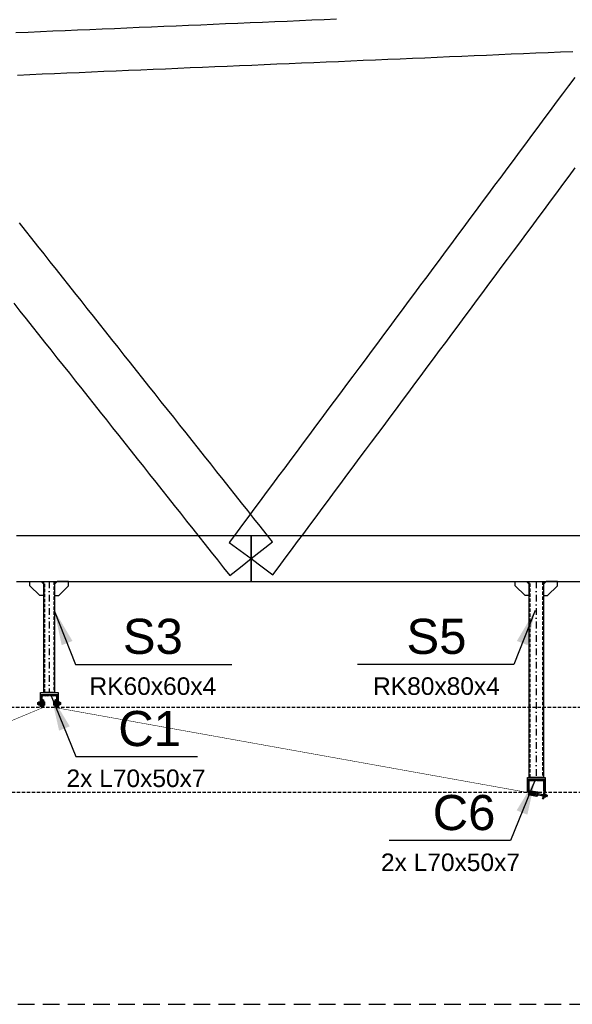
# Model space of a CAD drawing. Header units: millimetres. Extents: x -34919 to 306996, y -293018 to -145733.
# Tile 53 of 256: x 3088 to 6237, y -183325 to -177717. Entities that reach past the tile are written whole.
import ezdxf

# ---------------------------------------------------------------- set-up
doc = ezdxf.new("R2010")
doc.units = ezdxf.units.MM
doc.header["$LTSCALE"] = 3
for name, pattern in [('DASHDOT', [25.4, 12.7, -6.35, 0, -6.35]), ('DASHED2', [9.525, 6.35, -3.175]), ('HIDDEN', [9.525, 6.35, -3.175])]:
    doc.linetypes.add(name, pattern=pattern)
doc.layers.add('-KONTURY', color=7, linetype='Continuous', lineweight=18)
doc.layers.add('SIATKA', color=5, linetype='Continuous', lineweight=18)
for name, color, linetype in [('ARF2000E0_BEARING_ROOF_KANTAVAT_KATTO', 7, 'Continuous'), ('blaszki', 6, 'Continuous'), ('poziome 1', 7, 'Continuous'), ('slupki', 7, 'Continuous'), ('stezenia', 4, 'Continuous'), ('STĘŻENIA_OPIS', 4, 'Continuous')]:
    doc.layers.add(name, color=color, linetype=linetype)
doc.styles.get("Standard").update_dxf_attribs({"font": 'arial.ttf', "height": 25})
doc.dimstyles.new('STANDARD-100', dxfattribs={"dimscale": 100, "dimtxt": 2, "dimasz": 2, "dimexe": 0, "dimexo": 0, "dimgap": 0.6, "dimtad": 1, "dimdec": 0, "dimzin": 12, "dimdsep": 46, "dimtxsty": 'Standard', "dimcen": 1, "dimclrd": 256, "dimclre": 256, "dimclrt": 2, "dimadec": 0, "dimazin": 0, "dimtfac": 1, "dimtdec": 0, "dimtmove": 0, "dimatfit": 3, "dimfxl": 0, "dimtolj": 1, "dimtzin": 0, "dimarcsym": 0})

# ---------------------------------------------------------------- blocks, each defined once
blk = doc.blocks.new('A$C65393CC2')
at = {"layer": 'slupki'}
h = blk.add_hatch(dxfattribs=at)
h.set_pattern_fill('ANSI32', angle=360)
h.set_pattern_definition([(45, (-80114.047, -2356.9), (-6.7351921, 6.7351921), []), (45, (-80109.5565, -2356.9), (-6.7351921, 6.7351921), [])])
h.paths.add_polyline_path([(-15.1, -38.7), (-7.3, -40.2), (-3.7, -20.5), (-11.6, -19.1)])
h.paths.add_polyline_path([(0, 0), (-7.9, 1.4), (-11.6, -19.1), (-3.7, -20.5)])
at = {"layer": 'SIATKA', "color": 3}
for p, q in [((-15.1, -38.7, 0), (-7.9, 1.4)), ((0, 0), (-7.9, 1.4)), ((0, 0), (-7.3, -40.2, 0)), ((8.1, -22.6, 0), (-23.4, -16.9, 0)), ((-7.3, -40.2, 0), (-15.1, -38.7, 0))]:
    blk.add_line(p, q, dxfattribs=at)

msp = doc.modelspace()

# ---------------------------------------------------------------- hatches: boundary and pattern name
at = {"layer": '-KONTURY'}
h = msp.add_hatch(dxfattribs=at)
h.set_pattern_fill('ANSI31', color=256, scale=0.5, style=0)
h.set_pattern_definition([(45, (-39425.7643, -68535.3467), (-1.122532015, 1.122532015), [])])
h.paths.add_polyline_path([(3217.625, -181607.736), (3216.425, -181607.736), (3213.625, -181604.936), (3213.625, -181591.236), (3217.625, -181591.236)])
h.paths.add_polyline_path([(3217.625, -181631.236), (3213.625, -181631.236), (3213.625, -181617.536), (3216.425, -181614.736), (3217.625, -181614.736)])
h = msp.add_hatch(dxfattribs=at)
h.set_pattern_fill('ANSI31', color=256, scale=0.5, angle=90, style=0)
h.set_pattern_definition([(135, (-39475.0753, -68533.3467), (-1.122532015, -1.122532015), [])])
h.paths.add_polyline_path([(3221.625, -181607.736), (3221.625, -181591.236), (3225.625, -181591.236), (3225.625, -181607.736)])
h.paths.add_polyline_path([(3221.625, -181631.236), (3221.625, -181614.736), (3225.625, -181614.736), (3225.625, -181617.236), (3225.625, -181631.236)])
h = msp.add_hatch(dxfattribs=at)
h.set_pattern_fill('ANSI31', color=256, scale=0.5, style=0)
h.set_pattern_definition([(45, (88746.425, -159834.592), (-1.122532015, 1.122532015), [])])
h.paths.add_polyline_path([(3291.625, -181607.736), (3291.625, -181591.236), (3287.625, -181591.236), (3287.625, -181607.736)])
h.paths.add_polyline_path([(3291.625, -181631.236), (3291.625, -181614.736), (3287.625, -181614.736), (3287.625, -181617.236), (3287.625, -181631.236)])
h = msp.add_hatch(dxfattribs=at)
h.set_pattern_fill('ANSI31', color=256, scale=0.5, angle=-90, style=0)
h.set_pattern_definition([(315, (88744.425, -159883.903), (1.122532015, 1.122532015), [])])
h.paths.add_polyline_path([(3295.625, -181607.736), (3296.825, -181607.736), (3299.625, -181604.936), (3299.625, -181591.236), (3295.625, -181591.236)])
h.paths.add_polyline_path([(3295.625, -181631.236), (3299.625, -181631.236), (3299.625, -181617.536), (3296.825, -181614.736), (3295.625, -181614.736)])
h = msp.add_hatch(dxfattribs=at)
h.set_pattern_fill('ANSI31', color=256, scale=0.5, angle=-10.262227, style=0)
h.set_pattern_definition([(34.7377725, (-148.3285, -94168.0651), (-0.904591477, 1.304557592), [])])
h.paths.add_polyline_path([(6004.976, -182120.093), (6005.189, -182118.912), (6002.933, -182115.658), (5989.452, -182113.217), (5988.74, -182117.153)])
h.paths.add_polyline_path([(6028.1, -182124.28), (6028.812, -182120.344), (6015.331, -182117.903), (6012.077, -182120.159), (6011.864, -182121.34)])
at = {"layer": 'slupki'}
h = msp.add_hatch(dxfattribs=at)
h.set_pattern_fill('ANSI32')
h.set_pattern_definition([(45, (-48103.139, -186107.377), (-6.7351921, 6.7351921), []), (45, (-48098.649, -186107.377), (-6.7351921, 6.7351921), [])])
h.paths.add_polyline_path([(3206.625, -181561.236), (3256.625, -181561.236), (3256.625, -181563.148, -0.41421356), (3251.536, -181568.236), (3213.625, -181568.236), (3213.625, -181626.148, -0.41421356), (3208.536, -181631.236), (3206.625, -181631.236)])
h.paths.add_polyline_path([(3256.625, -181563.148), (3256.625, -181561.236), (3306.625, -181561.236), (3306.625, -181631.236), (3304.714, -181631.236, -0.41421356), (3299.625, -181626.148), (3299.625, -181568.236), (3261.714, -181568.236, -0.41421356)])
h = msp.add_hatch(dxfattribs=at)
h.set_pattern_fill('ANSI32', angle=360)
h.set_pattern_definition([(45, (-45328.135, -186590.998), (-6.7351921, 6.7351921), []), (45, (-45323.645, -186590.998), (-6.7351921, 6.7351921), [])])
h.paths.add_polyline_path([(5981.629, -182044.858), (6031.629, -182044.858), (6031.629, -182046.769, -0.41421356), (6026.541, -182051.858), (5988.629, -182051.858), (5988.629, -182109.769, -0.41421356), (5983.541, -182114.858), (5981.629, -182114.858)])
h.paths.add_polyline_path([(6031.629, -182046.769), (6031.629, -182044.858), (6081.629, -182044.858), (6081.629, -182114.858), (6079.718, -182114.858, -0.41421356), (6074.629, -182109.769), (6074.629, -182051.858), (6036.718, -182051.858, -0.41421356)])

# ---------------------------------------------------------------- linework, layer by layer
at = {"layer": '-KONTURY'}
for p, q in [((3216.425, -181607.736, 0), (3216.425, -181614.736, 0)), ((3225.625, -181607.736, 0), (3221.625, -181607.736, 0)), ((3225.625, -181614.736, 0), (3221.625, -181614.736, 0)), ((3287.625, -181607.736, 0), (3291.625, -181607.736, 0)), ((3287.625, -181614.736, 0), (3291.625, -181614.736, 0)), ((3296.825, -181607.736, 0), (3296.825, -181614.736, 0)), ((5988.012, -182125.152, 0), (5987.441, -182124.328, 0)), ((5990.221, -182125.552, 0), (5987.841, -182122.119, 0)), ((5989.452, -182113.217, 0), (5988.74, -182117.153, 0)), ((5988.74, -182117.153, 0), (6028.1, -182124.28, 0)), ((5992.43, -182125.952, 0), (5989.207, -182121.303, 0)), ((6028.812, -182120.344, 0), (5989.452, -182113.217, 0)), ((5994.639, -182126.352, 0), (5991.416, -182121.703, 0)), ((5996.848, -182126.752, 0), (5993.625, -182122.103, 0)), ((5999.057, -182127.152, 0), (5995.834, -182122.503, 0)), ((6001.267, -182127.551, 0), (5998.043, -182122.903, 0)), ((6003.476, -182127.951, 0), (6000.252, -182123.303, 0)), ((6003.937, -182125.83, 0), (6002.462, -182123.703, 0)), ((6003.55, -182127.965, 0), (6004.263, -182124.029, 0)), ((6005.189, -182118.912, 0), (6012.077, -182120.159, 0)), ((6010.438, -182129.212, 0), (6011.151, -182125.276, 0)), ((6012.312, -182129.551, 0), (6010.778, -182127.338, 0)), ((6014.522, -182129.951, 0), (6011.298, -182125.303, 0)), ((6016.731, -182130.351, 0), (6013.507, -182125.703, 0)), ((6018.94, -182130.751, 0), (6015.716, -182126.103, 0)), ((6021.149, -182131.151, 0), (6017.926, -182126.503, 0)), ((6023.358, -182131.551, 0), (6020.135, -182126.903, 0)), ((6025.567, -182131.951, 0), (6022.344, -182127.302, 0)), ((6026.874, -182131.05, 0), (6024.553, -182127.702, 0)), ((6027.274, -182128.84, 0), (6026.762, -182128.102, 0)), ((6028.1, -182124.28, 0), (6028.812, -182120.344, 0))]:
    msp.add_line(p, q, dxfattribs=at)
at = {"layer": '-KONTURY', "linetype": 'HIDDEN', "const_width": 3, "elevation": 0}
for points in [[(3219.625, -181635.011), (3219.625, -181585.011)], [(3293.625, -181585.011), (3293.625, -181635.011)], [(3219.625, -181635.011), (2071.108, -182114.079)], [(3293.625, -181635.011), (6027.743, -182126.248)]]:
    msp.add_lwpolyline(points, dxfattribs=at)
at = {"layer": '-KONTURY', "extrusion": (0, 1, 0)}
for points, elevation in [([(-3232.125, 0), (-3190.525, 0)], -181611.236), ([(-3221.125, 0), (-3190.625, 0)], -181607.157), ([(-3221.125, 0), (-3190.625, 0)], -181615.316), ([(-3221.125, 0), (-3191.545, 0)], -181606.236), ([(-3221.125, 0), (-3191.545, 0)], -181616.236), ([(-3204.725, 0), (-3196.125, 0)], -181611.236), ([(-3203.505, 0), (-3197.345, 0)], -181601.996), ([(-3203.505, 0), (-3197.345, 0)], -181606.616), ([(-3203.505, 0), (-3197.345, 0)], -181615.856), ([(-3203.505, 0), (-3197.345, 0)], -181620.476), ([(-3206.725, 0), (-3204.525, 0)], -181611.236), ([(-3206.625, 0), (-3204.625, 0)], -181601.236), ([(-3204.625, 0), (-3206.625, 0)], -181621.236), ([(-3225.625, 0), (-3222.045, 0)], -181606.642), ([(-3225.625, 0), (-3222.045, 0)], -181615.831), ([(-3226.225, 0), (-3225.625, 0)], -181603.536), ([(-3226.225, 0), (-3225.625, 0)], -181618.936), ([(-3231.264, 0), (-3226.225, 0)], -181601.419), ([(-3231.264, 0), (-3226.225, 0)], -181606.326), ([(-3231.264, 0), (-3226.225, 0)], -181616.146), ([(-3231.264, 0), (-3226.225, 0)], -181621.054), ([(-3281.125, 0), (-3322.725, 0)], -181611.236), ([(-3281.986, 0), (-3287.025, 0)], -181601.419), ([(-3281.986, 0), (-3287.025, 0)], -181606.326), ([(-3281.986, 0), (-3287.025, 0)], -181616.146), ([(-3281.986, 0), (-3287.025, 0)], -181621.054), ([(-3287.025, 0), (-3287.625, 0)], -181603.536), ([(-3287.025, 0), (-3287.625, 0)], -181618.936), ([(-3287.625, 0), (-3291.205, 0)], -181606.642), ([(-3287.625, 0), (-3291.205, 0)], -181615.831), ([(-3292.125, 0), (-3321.705, 0)], -181606.236), ([(-3292.125, 0), (-3322.625, 0)], -181607.157), ([(-3292.125, 0), (-3322.625, 0)], -181615.316), ([(-3292.125, 0), (-3321.705, 0)], -181616.236), ([(-3306.525, 0), (-3308.725, 0)], -181611.236), ([(-3306.625, 0), (-3308.625, 0)], -181601.236), ([(-3308.625, 0), (-3306.625, 0)], -181621.236), ([(-3308.525, 0), (-3317.125, 0)], -181611.236), ([(-3309.745, 0), (-3315.905, 0)], -181601.996), ([(-3309.745, 0), (-3315.905, 0)], -181606.616), ([(-3309.745, 0), (-3315.905, 0)], -181615.856), ([(-3309.745, 0), (-3315.905, 0)], -181620.476)]:
    msp.add_lwpolyline(points, dxfattribs=dict(at, elevation=elevation))
at = {"layer": '-KONTURY', "extrusion": (0.707107, -0.707107, 0)}
for points, elevation in [([(-126159.539, 0), (-126158.238, 0)], 130671.765), ([(-126073.272, 0), (-126071.971, 0)], 130770.872)]:
    msp.add_lwpolyline(points, dxfattribs=dict(at, elevation=elevation))
at = {"layer": '-KONTURY', "extrusion": (1, 0, 0)}
for points, elevation in [([(-181607.157, 0), (-181615.316, 0)], 3190.625), ([(-181606.236, 0), (-181616.236, 0)], 3191.545), ([(-181618.536, 0), (-181603.936, 0)], 3196.225), ([(-181601.236, 0), (-181621.236, 0)], 3204.625), ([(-181618.536, 0), (-181603.936, 0)], 3204.625), ([(-181621.236, 0), (-181601.236, 0)], 3206.625), ([(-181606.236, 0), (-181616.236, 0)], 3221.125), ([(-181606.642, 0), (-181603.536, 0)], 3225.625), ([(-181615.831, 0), (-181606.642, 0)], 3225.625), ([(-181618.936, 0), (-181615.831, 0)], 3225.625), ([(-181601.419, 0), (-181603.536, 0)], 3226.225), ([(-181603.536, 0), (-181618.936, 0)], 3226.225), ([(-181618.936, 0), (-181621.054, 0)], 3226.225), ([(-181619.736, 0), (-181602.736, 0)], 3232.025), ([(-181619.736, 0), (-181602.736, 0)], 3281.225), ([(-181601.419, 0), (-181603.536, 0)], 3287.025), ([(-181603.536, 0), (-181618.936, 0)], 3287.025), ([(-181618.936, 0), (-181621.054, 0)], 3287.025), ([(-181606.642, 0), (-181603.536, 0)], 3287.625), ([(-181615.831, 0), (-181606.642, 0)], 3287.625), ([(-181618.936, 0), (-181615.831, 0)], 3287.625), ([(-181606.236, 0), (-181616.236, 0)], 3292.125), ([(-181621.236, 0), (-181601.236, 0)], 3306.625), ([(-181601.236, 0), (-181621.236, 0)], 3308.625), ([(-181618.536, 0), (-181603.936, 0)], 3308.625), ([(-181618.536, 0), (-181603.936, 0)], 3317.025), ([(-181606.236, 0), (-181616.236, 0)], 3321.705), ([(-181607.157, 0), (-181615.316, 0)], 3322.625)]:
    msp.add_lwpolyline(points, dxfattribs=dict(at, elevation=elevation))
at = {"layer": '-KONTURY', "extrusion": (-0.707107, -0.707107, 0)}
for points, elevation in [([(130678.836, 0), (130677.534, 0)], 126165.309), ([(130765.103, 0), (130763.801, 0)], 126066.201)]:
    msp.add_lwpolyline(points, dxfattribs=dict(at, elevation=elevation))
at = {"layer": '-KONTURY', "extrusion": (0.866025, -0.5, 0)}
for points, elevation in [([(-155673.27, 0), (-155675.51, 0)], 93569.98), ([(-155686.194, 0), (-155683.954, 0)], 93584.555), ([(-155672.814, 0), (-155671.293, 0)], 93608.884), ([(-155630.449, 0), (-155631.971, 0)], 93642.992), ([(-155617.07, 0), (-155619.31, 0)], 93667.322), ([(-155629.994, 0), (-155627.754, 0)], 93681.896)]:
    msp.add_lwpolyline(points, dxfattribs=dict(at, elevation=elevation))
at = {"layer": '-KONTURY', "extrusion": (0.866025, 0.5, 0)}
for points, elevation in [([(-158886.619, 0), (-158884.379, 0)], -88041.256), ([(-158873.695, 0), (-158875.935, 0)], -88026.682), ([(-158887.074, 0), (-158888.596, 0)], -88002.352), ([(-158929.439, 0), (-158927.918, 0)], -87968.244), ([(-158942.819, 0), (-158940.579, 0)], -87943.915), ([(-158929.895, 0), (-158932.135, 0)], -87929.34)]:
    msp.add_lwpolyline(points, dxfattribs=dict(at, elevation=elevation))
at = {"layer": '-KONTURY', "elevation": 0}
for points in [[(3217.625, -181591.236), (3217.625, -181631.236), (3213.625, -181631.236), (3213.625, -181591.236)], [(3217.625, -181591.236), (3217.625, -181631.236), (3213.625, -181631.236), (3213.625, -181591.236)], [(3225.625, -181591.236), (3225.625, -181631.236), (3221.625, -181631.236), (3221.625, -181591.236)], [(3287.625, -181591.236), (3287.625, -181631.236), (3291.625, -181631.236), (3291.625, -181591.236)], [(3295.625, -181591.236), (3295.625, -181631.236), (3299.625, -181631.236), (3299.625, -181591.236)], [(3295.625, -181591.236), (3295.625, -181631.236), (3299.625, -181631.236), (3299.625, -181591.236)], [(5987.314, -182125.025), (6026.674, -182132.152), (6027.387, -182128.216), (5988.027, -182121.089)], [(5988.74, -182117.153), (6028.1, -182124.28), (6028.812, -182120.344), (5989.452, -182113.217)]]:
    msp.add_lwpolyline(points, close=True, dxfattribs=at)
for points in [[(3213.625, -181604.936), (3216.425, -181607.736), (3217.625, -181607.736)], [(3213.625, -181617.536), (3216.425, -181614.736), (3217.625, -181614.736)], [(3221.125, -181606.236), (3222.045, -181606.642)], [(3221.125, -181616.236), (3222.045, -181615.831)], [(3292.125, -181606.236), (3291.205, -181606.642)], [(3292.125, -181616.236), (3291.205, -181615.831)], [(3299.625, -181604.936), (3296.825, -181607.736), (3295.625, -181607.736)], [(3299.625, -181617.536), (3296.825, -181614.736), (3295.625, -181614.736)], [(6002.933, -182115.658), (6005.189, -182118.912), (6004.976, -182120.093)], [(6015.331, -182117.903), (6012.077, -182120.159), (6011.864, -182121.34)], [(6032.308, -182118.437), (6029.279, -182135.165)], [(6030.695, -182126.783), (6094.76, -182138.382)], [(6038.015, -182119.47), (6032.308, -182118.437)], [(6035.129, -182135.411), (6034.987, -182136.198)], [(6035.719, -182135.518), (6036.273, -182132.461)], [(6038.015, -182119.47), (6037.873, -182120.257)], [(6042.41, -182123.823), (6040.629, -182133.663)], [(6040.629, -182133.663), (6092.866, -182143.12)], [(6042.246, -182124.728), (6041.432, -182124.058)], [(6042.41, -182123.823), (6094.647, -182133.28)], [(6076.72, -182142.534), (6079.321, -182128.168)], [(6077.477, -182144.643), (6076.72, -182142.534)], [(6083.538, -182145.74), (6077.477, -182144.643)], [(6086.385, -182136.865), (6077.922, -182135.333)], [(6084.361, -182141.194), (6078.3, -182140.097)], [(6086.007, -182132.102), (6079.946, -182131.005)], [(6086.83, -182127.556), (6087.587, -182129.664)], [(6095.389, -182134.349), (6093.935, -182142.379)], [(6095.389, -182134.349), (6094.647, -182133.28)]]:
    msp.add_lwpolyline(points, dxfattribs=at)
at = {"layer": '-KONTURY', "extrusion": (0.487829, -0.872939, 0)}
for points, elevation in [([(-85781.323, 0), (-85780.269, 0)], 160103.403), ([(-85723.325, 0), (-85724.379, 0)], 160145.161)]:
    msp.add_lwpolyline(points, dxfattribs=dict(at, elevation=elevation))
at = {"layer": '-KONTURY', "extrusion": (-0.487829, -0.872939, 0)}
for points, elevation in [([(91408.998, 0), (91410.052, 0)], 156967.812), ([(91466.996, 0), (91465.942, 0)], 156926.053)]:
    msp.add_lwpolyline(points, dxfattribs=dict(at, elevation=elevation))
at = {"layer": '-KONTURY', "elevation": 0}
msp.add_lwpolyline([(6036.727, -182118.729), (5989.987, -182110.266), (5990.699, -182106.33), (6037.439, -182114.793, -0.41421356), (6042.274, -182121.765), (6039.78, -182135.541, -0.41421356), (6032.807, -182140.377), (5986.067, -182131.914), (5986.78, -182127.978), (6033.52, -182136.441, 0.41421356), (6035.844, -182134.829), (6038.338, -182121.053, 0.41421356)], format="xyb", close=True, dxfattribs=at)
at = {"layer": '-KONTURY', "extrusion": (-0.178154, -0.984003, 0)}
for points, elevation in [([(38386.652, 0), (38380.852, 0)], 178147.356), ([(38381.613, 0), (38386.652, 0)], 178138.856), ([(38386.652, 0), (38387.252, 0)], 178146.556), ([(38386.652, 0), (38387.252, 0)], 178131.156), ([(38387.252, 0), (38390.832, 0)], 178134.262), ([(38391.752, 0), (38445.759, 0)], 178142.936), ([(38391.752, 0), (38445.759, 0)], 178134.777), ([(38436.127, 0), (38429.967, 0)], 178129.616)]:
    msp.add_lwpolyline(points, dxfattribs=dict(at, elevation=elevation))
at = {"layer": '-KONTURY', "extrusion": (0.984003, -0.178154, 0)}
for points, elevation in [([(-178131.156, 0), (-178146.556, 0)], 38386.652), ([(-178143.45, 0), (-178134.262, 0)], 38387.252), ([(-178134.262, 0), (-178131.156, 0)], 38387.252), ([(-178146.156, 0), (-178131.556, 0)], 38437.247), ([(-178133.856, 0), (-178143.856, 0)], 38444.839)]:
    msp.add_lwpolyline(points, dxfattribs=dict(at, elevation=elevation))
at = {"layer": '-KONTURY', "extrusion": (0.178154, 0.984003, 0), "elevation": -178143.45}
msp.add_lwpolyline([(-38387.252, 0), (-38390.832, 0)], dxfattribs=at)
at = {"layer": '-KONTURY', "extrusion": (0.324507, -0.945883, 0), "elevation": 174236.587}
msp.add_lwpolyline([(-53389.55, 0), (-53390.605, 0)], dxfattribs=at)
at = {"layer": '-KONTURY', "extrusion": (-0.560171, -0.828377, 0), "elevation": 147491.51}
msp.add_lwpolyline([(107029.971, 0), (107028.965, 0)], dxfattribs=at)
at = {"layer": '-KONTURY', "extrusion": (0.234178, -0.972194, 0), "elevation": 178474.628}
msp.add_lwpolyline([(-36775.056, 0), (-36776.062, 0)], dxfattribs=at)
at = {"layer": '-KONTURY', "extrusion": (0.763095, -0.646287, 0)}
for points, elevation in [([(-135049.789, 0), (-135052.029, 0)], 122346.136), ([(-135062.713, 0), (-135060.473, 0)], 122360.711)]:
    msp.add_lwpolyline(points, dxfattribs=dict(at, elevation=elevation))
at = {"layer": '-KONTURY', "extrusion": (-0.569821, 0.821769, 0), "elevation": -153151.335}
msp.add_lwpolyline([(98782.123, 0), (98780.821, 0)], dxfattribs=at)
at = {"layer": '-KONTURY'}
for centre, radius, start, end in [((3200.714, -181604.306, 0), 4.085, 154.438469, 214.438469), ((3211.894, -181611.236, 0), 15.265, 162.383031, 197.616969), ((3200.714, -181618.166, 0), 4.085, 145.561531, 205.561531), ((3200.136, -181604.306, 0), 4.085, 325.561531, 25.561531), ((3188.956, -181611.236, 0), 15.265, 342.383031, 17.616969), ((3200.136, -181618.166, 0), 4.085, 334.438469, 34.438469), ((3227.687, -181603.873, 0), 4.338, 325.553128, 25.553128), ((3215.798, -181611.236, 0), 16.227, 342.387526, 17.612474), ((3227.687, -181618.6, 0), 4.338, 334.446872, 34.446872), ((6081.203, -182142.97, 0), 4.085, 135.299303, 195.299303), ((6093.439, -182138.143, 0), 15.265, 152.120804, 187.354741), ((6083.672, -182129.332, 0), 4.085, 144.176242, 204.176242), ((6080.635, -182142.867, 0), 4.085, 324.176242, 24.176242), ((6070.868, -182134.056, 0), 15.265, 332.120804, 7.354741), ((6083.104, -182129.229, 0), 4.085, 315.299303, 15.299303)]:
    msp.add_arc(centre, radius, start, end, dxfattribs=at)
at = {"layer": '-KONTURY', "extrusion": (0, 0, -1)}
for centre, radius, start, end in [((-3297.452, -181611.236, 0), 16.227, 342.387526, 17.612474), ((-3285.563, -181603.873, 0), 4.338, 325.553128, 25.553128), ((-3285.563, -181618.6, 0), 4.338, 334.446872, 34.446872), ((-3324.294, -181611.236, 0), 15.265, 342.383031, 17.616969), ((-3313.114, -181604.306, 0), 4.085, 325.561531, 25.561531), ((-3313.114, -181618.166, 0), 4.085, 334.438469, 34.438469), ((-3312.536, -181604.306, 0), 4.085, 154.438469, 214.438469), ((-3301.356, -181611.236, 0), 15.265, 162.383031, 197.616969), ((-3312.536, -181618.166, 0), 4.085, 145.561531, 205.561531)]:
    msp.add_arc(centre, radius, start, end, dxfattribs=at)
at = {"color": 4, "linetype": 'DASHED2'}
for p, q in [((-5676.685, -181631.237, 0), (29443.668, -181631.237, 0)), ((-5671.516, -182115.716, 0), (29441.729, -182115.716, 0))]:
    msp.add_line(p, q, dxfattribs=at)
at = {"layer": 'ARF2000E0_BEARING_ROOF_KANTAVAT_KATTO'}
for points in [[(4893.711, -177714.05), (4823.398, -177717.042), (4753.086, -177720.034), (4682.773, -177723.026), (4612.461, -177726.018), (4542.148, -177729.011), (4471.836, -177732.003), (4401.523, -177734.995), (4331.211, -177737.987), (4260.898, -177740.979), (4190.586, -177743.972), (4120.273, -177746.964), (4049.961, -177749.956), (3979.648, -177752.948), (3909.336, -177755.94), (3839.023, -177758.932), (3768.711, -177761.925), (3698.398, -177764.917), (3628.086, -177767.909), (3557.773, -177770.901), (3487.461, -177773.893), (3417.148, -177776.886), (3346.836, -177779.878), (3276.523, -177782.87), (3206.211, -177785.862), (3135.898, -177788.854), (3065.586, -177791.847)], [(3075.79, -178031.63), (3146.102, -178028.637), (3216.415, -178025.645), (3286.727, -178022.653), (3357.04, -178019.661), (3427.352, -178016.669), (3497.665, -178013.676), (3567.977, -178010.684), (3638.29, -178007.692), (3708.602, -178004.7), (3778.915, -178001.708), (3849.227, -177998.715), (3919.54, -177995.723), (3989.852, -177992.731), (4060.165, -177989.739), (4130.477, -177986.747), (4200.79, -177983.755), (4271.102, -177980.762), (4341.415, -177977.77), (4411.727, -177974.778), (4482.04, -177971.786), (4552.352, -177968.794), (4622.665, -177965.801), (4692.977, -177962.809), (4763.29, -177959.817), (4833.602, -177956.825), (4903.915, -177953.833), (4974.227, -177950.84), (5044.54, -177947.848), (5114.852, -177944.856), (5185.165, -177941.864), (5255.477, -177938.872), (5325.79, -177935.88), (5396.102, -177932.887), (5466.415, -177929.895), (5536.727, -177926.903), (5607.04, -177923.911), (5677.352, -177920.919), (5747.665, -177917.926), (5817.977, -177914.934), (5888.29, -177911.942), (5958.602, -177908.95), (6028.915, -177905.958), (6099.227, -177902.965), (6169.54, -177899.973), (6239.852, -177896.981)], [(6250.975, -178045.059), (6215.819, -178092.358), (6180.663, -178139.656), (6145.507, -178186.955), (6110.35, -178234.253), (6075.194, -178281.552), (6040.038, -178328.85), (6004.882, -178376.148), (5969.725, -178423.447), (5934.569, -178470.745), (5899.413, -178518.044), (5864.257, -178565.342), (5829.1, -178612.641), (5793.944, -178659.939), (5758.788, -178707.238), (5723.632, -178754.536), (5688.475, -178801.834), (5653.319, -178849.133), (5618.163, -178896.431), (5583.007, -178943.73), (5547.85, -178991.028), (5512.694, -179038.327), (5477.538, -179085.625), (5442.382, -179132.923), (5407.225, -179180.222), (5372.069, -179227.52), (5336.913, -179274.819), (5301.757, -179322.117), (5266.6, -179369.416), (5231.444, -179416.714), (5196.288, -179464.013), (5161.132, -179511.311), (5125.975, -179558.609), (5090.819, -179605.908), (5055.663, -179653.206), (5020.507, -179700.505), (4985.35, -179747.803), (4950.194, -179795.102), (4915.038, -179842.4), (4879.882, -179889.698), (4844.725, -179936.997), (4809.569, -179984.295), (4774.413, -180031.594), (4739.257, -180078.892), (4704.1, -180126.191), (4668.944, -180173.489), (4633.788, -180220.788), (4598.632, -180268.086), (4563.475, -180315.384), (4528.319, -180362.683), (4493.163, -180409.981), (4458.007, -180457.28), (4422.85, -180504.578), (4387.694, -180551.877), (4352.538, -180599.175), (4317.382, -180646.473), (4282.225, -180693.772), (4344.425, -180740.004), (4406.625, -180786.236), (4468.825, -180832.469), (4531.025, -180878.701), (4566.181, -180831.403), (4601.337, -180784.104), (4636.494, -180736.806), (4671.65, -180689.507), (4706.806, -180642.209), (4741.962, -180594.91), (4777.119, -180547.612), (4812.275, -180500.314), (4847.431, -180453.015), (4882.587, -180405.717), (4917.744, -180358.418), (4952.9, -180311.12), (4988.056, -180263.821), (5023.212, -180216.523), (5058.369, -180169.224), (5093.525, -180121.926), (5128.681, -180074.628), (5163.837, -180027.329), (5198.994, -179980.031), (5234.15, -179932.732), (5269.306, -179885.434), (5304.462, -179838.135), (5339.619, -179790.837), (5374.775, -179743.539), (5409.931, -179696.24), (5445.087, -179648.942), (5480.244, -179601.643), (5515.4, -179554.345), (5550.556, -179507.046), (5585.712, -179459.748), (5620.869, -179412.449), (5656.025, -179365.151), (5691.181, -179317.853), (5726.337, -179270.554), (5761.494, -179223.256), (5796.65, -179175.957), (5831.806, -179128.659), (5866.962, -179081.36), (5902.119, -179034.062), (5937.275, -178986.764), (5972.431, -178939.465), (6007.587, -178892.167), (6042.744, -178844.868), (6077.9, -178797.57), (6113.056, -178750.271), (6148.212, -178702.973), (6183.369, -178655.674), (6218.525, -178608.376), (6253.681, -178561.078)], [(4285.205, -180882.581), (4345.915, -180834.409), (4406.625, -180786.236), (4467.335, -180738.064), (4528.045, -180689.892), (4492.889, -180645.586), (4457.732, -180601.28), (4422.576, -180556.973), (4387.42, -180512.667), (4352.264, -180468.361), (4317.107, -180424.055), (4281.951, -180379.748), (4246.795, -180335.442), (4211.639, -180291.136), (4176.482, -180246.83), (4141.326, -180202.523), (4106.17, -180158.217), (4071.014, -180113.911), (4035.857, -180069.605), (4000.701, -180025.298), (3965.545, -179980.992), (3930.389, -179936.686), (3895.232, -179892.38), (3860.076, -179848.073), (3824.92, -179803.767), (3789.764, -179759.461), (3754.607, -179715.155), (3719.451, -179670.848), (3684.295, -179626.542), (3649.139, -179582.236), (3613.982, -179537.93), (3578.826, -179493.623), (3543.67, -179449.317), (3508.514, -179405.011), (3473.357, -179360.705), (3438.201, -179316.398), (3403.045, -179272.092), (3367.889, -179227.786), (3332.732, -179183.48), (3297.576, -179139.173), (3262.42, -179094.867), (3227.264, -179050.561), (3192.107, -179006.255), (3156.951, -178961.948), (3121.795, -178917.642), (3086.639, -178873.336)], [(3054.737, -179331.862), (3089.893, -179376.168), (3125.049, -179420.475), (3160.205, -179464.781), (3195.362, -179509.087), (3230.518, -179553.393), (3265.674, -179597.7), (3300.83, -179642.006), (3335.987, -179686.312), (3371.143, -179730.618), (3406.299, -179774.925), (3441.455, -179819.231), (3476.612, -179863.537), (3511.768, -179907.843), (3546.924, -179952.15), (3582.08, -179996.456), (3617.237, -180040.762), (3652.393, -180085.068), (3687.549, -180129.375), (3722.705, -180173.681), (3757.862, -180217.987), (3793.018, -180262.293), (3828.174, -180306.6), (3863.33, -180350.906), (3898.487, -180395.212), (3933.643, -180439.518), (3968.799, -180483.825), (4003.955, -180528.131), (4039.112, -180572.437), (4074.268, -180616.743), (4109.424, -180661.05), (4144.58, -180705.356), (4179.737, -180749.662), (4214.893, -180793.968), (4250.049, -180838.275), (4285.205, -180882.581)], [(4406.625, -180916.236), (4406.625, -180851.236), (4406.625, -180786.236), (4406.625, -180721.236), (4406.625, -180656.236), (4336.313, -180656.236), (4266, -180656.236), (4195.688, -180656.236), (4125.375, -180656.236), (4055.063, -180656.236), (3984.75, -180656.236), (3914.438, -180656.236), (3844.125, -180656.236), (3773.813, -180656.236), (3703.5, -180656.236), (3633.188, -180656.236), (3562.875, -180656.236), (3492.563, -180656.236), (3422.25, -180656.236), (3351.938, -180656.236), (3281.625, -180656.236), (3211.313, -180656.236), (3141, -180656.236), (3070.688, -180656.236)], [(6305.063, -180656.236), (6234.75, -180656.236), (6164.438, -180656.236), (6094.125, -180656.236), (6023.813, -180656.236), (5953.5, -180656.236), (5883.188, -180656.236), (5812.875, -180656.236), (5742.563, -180656.236), (5672.25, -180656.236), (5601.938, -180656.236), (5531.625, -180656.236), (5461.313, -180656.236), (5391, -180656.236), (5320.688, -180656.236), (5250.375, -180656.236), (5180.063, -180656.236), (5109.75, -180656.236), (5039.438, -180656.236), (4969.125, -180656.236), (4898.813, -180656.236), (4828.5, -180656.236), (4758.188, -180656.236), (4687.875, -180656.236), (4617.563, -180656.236), (4547.25, -180656.236), (4476.938, -180656.236), (4406.625, -180656.236), (4406.625, -180721.236), (4406.625, -180786.236), (4406.625, -180851.236), (4406.625, -180916.236), (4476.938, -180916.236), (4547.25, -180916.236), (4617.563, -180916.236), (4687.875, -180916.236), (4758.188, -180916.236), (4828.5, -180916.236), (4898.813, -180916.236), (4969.125, -180916.236), (5039.438, -180916.236), (5109.75, -180916.236), (5180.063, -180916.236), (5250.375, -180916.236), (5320.688, -180916.236), (5391, -180916.236), (5461.313, -180916.236), (5531.625, -180916.236), (5601.938, -180916.236), (5672.25, -180916.236), (5742.563, -180916.236), (5812.875, -180916.236), (5883.188, -180916.236), (5953.5, -180916.236), (6023.813, -180916.236), (6094.125, -180916.236), (6164.438, -180916.236), (6234.75, -180916.236), (6305.063, -180916.236)], [(3070.688, -180916.236), (3141, -180916.236), (3211.313, -180916.236), (3281.625, -180916.236), (3351.938, -180916.236), (3422.25, -180916.236), (3492.563, -180916.236), (3562.875, -180916.236), (3633.188, -180916.236), (3703.5, -180916.236), (3773.813, -180916.236), (3844.125, -180916.236), (3914.438, -180916.236), (3984.75, -180916.236), (4055.063, -180916.236), (4125.375, -180916.236), (4195.688, -180916.236), (4266, -180916.236), (4336.313, -180916.236), (4406.625, -180916.236)]]:
    msp.add_lwpolyline(points, dxfattribs=at)
at = {"layer": 'blaszki', "elevation": 0}
for points in [[(3226.625, -180996.236), (3202.625, -180996.236), (3146.625, -180940.236), (3146.625, -180916.236), (3210.625, -180916.236), (3226.625, -180932.236)], [(3286.625, -180996.236), (3310.625, -180996.236), (3366.625, -180940.236), (3366.625, -180916.236), (3302.625, -180916.236), (3286.625, -180932.236)], [(5991.625, -180996.236), (5967.625, -180996.236), (5911.625, -180940.236), (5911.625, -180916.236), (5975.625, -180916.236), (5991.625, -180932.236)], [(6071.625, -180996.236), (6095.625, -180996.236), (6151.625, -180940.236), (6151.625, -180916.236), (6087.625, -180916.236), (6071.625, -180932.236)], [(3306.625, -181561.236), (3206.625, -181561.236), (3206.625, -181549.236), (3306.625, -181549.236)], [(6081.629, -182044.858), (5981.629, -182044.858), (5981.629, -182032.858), (6081.629, -182032.858)]]:
    msp.add_lwpolyline(points, close=True, dxfattribs=at)
at = {"layer": 'poziome 1', "linetype": 'HIDDEN', "ltscale": 5}
msp.add_lwpolyline([(30729.318, -175934.468), (-7495.118, -175934.468), (-7495.118, -183324.589), (30729.318, -183324.589)], close=True, dxfattribs=at)
at = {"layer": 'poziome 1', "color": 2, "elevation": 0}
for points in [[(3206.625, -181561.236), (3256.625, -181561.236), (3256.625, -181563.148, -0.41421356), (3251.536, -181568.236), (3213.625, -181568.236), (3213.625, -181626.148, -0.41421356), (3208.536, -181631.236), (3206.625, -181631.236)], [(3256.625, -181563.148), (3256.625, -181561.236), (3306.625, -181561.236), (3306.625, -181631.236), (3304.714, -181631.236, -0.41421356), (3299.625, -181626.148), (3299.625, -181568.236), (3261.714, -181568.236, -0.41421356)], [(5981.629, -182044.858), (6031.629, -182044.858), (6031.629, -182046.769, -0.41421356), (6026.541, -182051.858), (5988.629, -182051.858), (5988.629, -182109.769, -0.41421356), (5983.541, -182114.858), (5981.629, -182114.858)], [(6031.629, -182046.769), (6031.629, -182044.858), (6081.629, -182044.858), (6081.629, -182114.858), (6079.718, -182114.858, -0.41421356), (6074.629, -182109.769), (6074.629, -182051.858), (6036.718, -182051.858, -0.41421356)]]:
    msp.add_lwpolyline(points, format="xyb", close=True, dxfattribs=at)
at = {"layer": 'slupki', "color": 4, "linetype": 'DASHDOT'}
for p, q in [((3256.625, -180916.236, 0), (3256.625, -181549.236, 0)), ((6031.625, -180916.236, 0), (6031.625, -182032.858, 0))]:
    msp.add_line(p, q, dxfattribs=at)
at = {"layer": 'slupki', "color": 3, "elevation": 0}
for points in [[(3286.625, -181549.236), (3226.625, -181549.236), (3226.625, -180916.236), (3286.625, -180916.236)], [(6071.625, -182032.858), (5991.625, -182032.858), (5991.625, -180916.236), (6071.625, -180916.236)]]:
    msp.add_lwpolyline(points, close=True, dxfattribs=at)
at = {"layer": 'slupki', "linetype": 'HIDDEN', "elevation": 0}
for points in [[(3230.625, -181549.236), (3230.625, -180916.236)], [(3282.625, -180916.236), (3282.625, -181549.236)], [(5995.625, -182032.858), (5995.625, -180916.236)], [(6067.625, -180916.236), (6067.625, -182032.858)]]:
    msp.add_lwpolyline(points, dxfattribs=at)

# ---------------------------------------------------------------- block references
at = {"layer": 'SIATKA', "color": 3}
msp.add_blockref('A$C65393CC2', (6081.629, -182114.858, 0), dxfattribs=at)

# ---------------------------------------------------------------- texts
at = {"layer": 'STĘŻENIA_OPIS', "linetype": 'DASHDOT', "char_height": 200, "attachment_point": 5}
for s, insert in [('{\\farial|b0|i0|c238|p34;\\C3;S3\\C256;\\P\\H0.5x;RK60x60x4}', (3846.956, -181346.224, 0)), ('{\\farial|b0|i0|c238|p34;\\C3;S5\\C256;\\P\\H0.5x;RK80x80x4}', (5462.713, -181346.224, 0)), ('{\\farial|b0|i0|c238|p34;\\C3;^I^I\\C6;C1\\C256;\\P\\H0.5x;2x L70x50x7}', (3750.851, -181871.278, 0)), ('{\\farial|b0|i0|c238|p34;\\C3;^I^I\\C6;C6\\C256;\\P\\H0.5x;2x L70x50x7}', (5542.395, -182349.761))]:
    msp.add_mtext(s, dxfattribs=dict(at, insert=insert))

# ---------------------------------------------------------------- leaders
at = {"layer": 'stezenia', "color": 3}
for points in [[(3285.597, -181080.732, 0), (3405.624, -181388.602, 0), (4297.025, -181388.602, 0)], [(6024.072, -181080.732, 0), (5904.045, -181388.602, 0), (5012.644, -181388.602, 0)], [(3268.396, -181568.236, 0), (3407.866, -181913.655, 0), (4100.606, -181913.655, 0)], [(6024.85, -182046.72), (5885.38, -182392.139), (5192.64, -182392.139)]]:
    msp.add_leader(points, dimstyle='STANDARD-100', override={"dimgap": 0.6, "dimtad": 0, "dimfxl": 1.25, "dimfxlon": 1}, dxfattribs=at)

doc.saveas('drawing.dxf')
